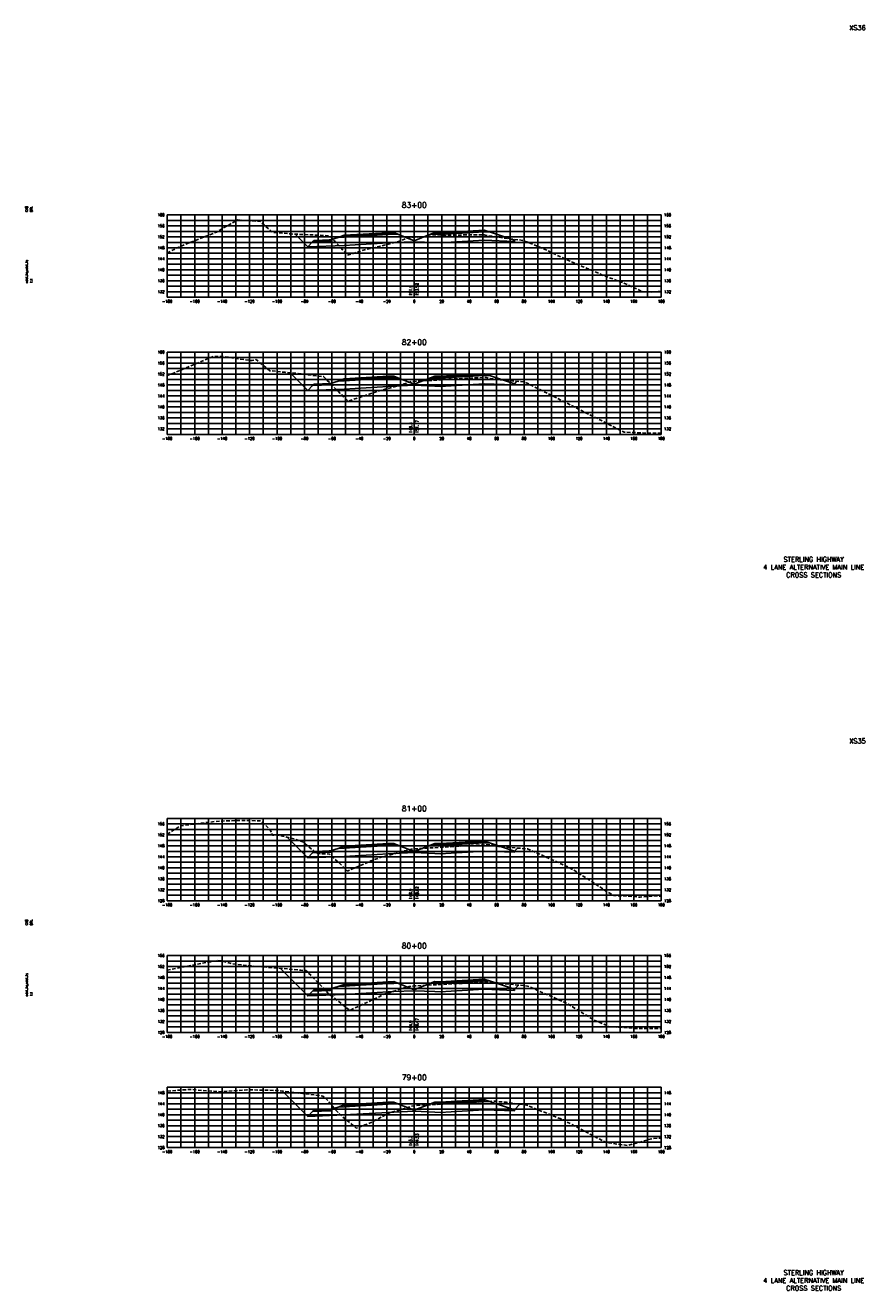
# Model space of a CAD drawing. Extents: x 37 to 9410, y 16 to 8218.
# Tile 7 of 110: x 1497 to 2108, y 1056 to 1978. Entities that reach past the tile are written whole.
import ezdxf
from ezdxf.enums import TextEntityAlignment as Align

# ---------------------------------------------------------------- set-up
doc = ezdxf.new("R2010")
doc.units = 0
doc.header["$LTSCALE"] = 20
doc.header["$MEASUREMENT"] = 0
doc.linetypes.add('HIDDEN_050%', pattern=[0.1875, 0.125, -0.0625])
for name, color, linetype in [('S-AT-TXT175', 6, 'Continuous'), ('S-AT-TXT80', 1, 'Continuous'), ('XDATUM', 3, 'Continuous'), ('XEG', 1, 'HIDDEN_050%'), ('XFG', 2, 'Continuous'), ('XGRID', 251, 'Continuous'), ('XGRIDT', 2, 'Continuous'), ('XREF-BORDER', 7, 'Continuous')]:
    doc.layers.add(name, color=color, linetype=linetype)
doc.styles.add('L100', font='simplex.shx', dxfattribs={"height": 2})
doc.styles.add('L175', font='ROMANSM.shx', dxfattribs={"height": 3.5})
doc.styles.add('L80', font='ROMANSM.shx', dxfattribs={"height": 1.6})

# ---------------------------------------------------------------- blocks, each defined once
blk = doc.blocks.new('03025_00_att1')
at = {"layer": 'S-AT-TXT175', "style": 'L175'}
for tag, p in [('NUM', (32.402, 20.822)), ('LINE1', (30.64, 1.444)), ('LINE2', (30.64, 1.161)), ('LINE3', (30.64, 0.877))]:
    blk.add_attdef(tag, text='', height=0.175, dxfattribs=at).set_placement(p, align=Align.CENTER)
at = {"layer": 'S-AT-TXT80', "style": 'L80'}
for tag, p in [('DESIGNED', (2.094, 14.201)), ('CHECKED', (2.265, 14.201)), ('DRAFTED', (2.436, 14.201)), ('PCTB', (2.094, 11.605)), ('PSCALE', (2.265, 11.605)), ('PVIEW', (2.436, 11.605))]:
    blk.add_attdef(tag, p, '', height=0.08, rotation=90, dxfattribs=at)

msp = doc.modelspace()

# ---------------------------------------------------------------- linework, layer by layer
at = {"layer": 'XDATUM', "flags": 128}
for points in [[(1693.16, 1825.96), (1702.41, 1816.71), (1729, 1817.77), (1761, 1819.69), (1765, 1819.85), (1780, 1820.45), (1795, 1819.85), (1799, 1819.69), (1831, 1821.61), (1853, 1820.73), (1853, 1821.62), (1853.48, 1822.1)], [(1689.51, 1724.91), (1702.41, 1712.01), (1729, 1713.07), (1761, 1714.99), (1765, 1715.15), (1780, 1715.75), (1795, 1715.15), (1799, 1714.99), (1831, 1716.91), (1853, 1716.03), (1853, 1716.92), (1854.77, 1718.69)], [(1687.47, 1386.25), (1702.41, 1371.31), (1729, 1372.37), (1761, 1374.29), (1765, 1374.45), (1780, 1375.05), (1795, 1374.45), (1799, 1374.29), (1831, 1376.21), (1853, 1375.33), (1853, 1376.22), (1855.18, 1378.41)], [(1682.26, 1290.76), (1702.41, 1270.61), (1729, 1271.68), (1761, 1273.6), (1765, 1273.76), (1780, 1274.36), (1795, 1273.76), (1799, 1273.6), (1831, 1275.52), (1853, 1274.64), (1853, 1275.52), (1855.99, 1278.52)], [(1683.96, 1201.19), (1702.41, 1182.74), (1729, 1183.8), (1761, 1185.72), (1765, 1185.88), (1780, 1186.48), (1795, 1185.88), (1799, 1185.72), (1831, 1187.64), (1853, 1186.76), (1853, 1187.65), (1857.01, 1191.66)]]:
    msp.add_lwpolyline(points, dxfattribs=at)
at = {"layer": 'XEG', "flags": 128}
for points in [[(1600, 1812.31), (1609.98, 1817.26), (1635.97, 1827.45), (1651.34, 1836.45), (1656.2, 1836.01), (1667.59, 1835.2), (1670.58, 1832.84), (1676.56, 1827.33), (1690.63, 1826.09), (1696.48, 1825.8), (1702.67, 1825.54), (1718.37, 1824.82), (1722.32, 1820.52), (1731.43, 1810.61), (1744.4, 1814.74), (1751.41, 1816.22), (1758.1, 1817.91), (1769.3, 1820.93), (1771.31, 1821.64), (1774.71, 1822.96), (1776.28, 1823.36), (1777.04, 1823.53), (1779.91, 1823.7), (1780, 1823.7), (1784.73, 1824.01), (1792.4, 1824.37), (1797.08, 1824.54), (1799.97, 1824.7), (1805.14, 1825), (1808.78, 1825.19), (1810.98, 1825.23), (1818.87, 1825.48), (1823.43, 1825.49), (1826.12, 1825.44), (1830.84, 1825.53), (1831.79, 1825.29), (1833.26, 1824.98), (1838.06, 1824.27), (1840.69, 1823.86), (1846.71, 1822.93), (1858.95, 1821.43), (1870.9, 1816.84), (1891.2, 1807.33), (1902.36, 1802.48), (1917.95, 1795.79), (1931.98, 1790.58), (1944.48, 1784.97), (1945.95, 1784.25), (1949.15, 1783.87), (1952.88, 1783.72), (1959.18, 1784.23), (1960, 1784.21)], [(1600, 1722.62), (1600.61, 1723.12), (1633.64, 1736.76), (1637.03, 1736.75), (1641.38, 1736.69), (1651.86, 1735.02), (1661.8, 1733.81), (1664.86, 1734.57), (1666.28, 1733.34), (1674.77, 1726.43), (1685.75, 1725.24), (1695.39, 1724.4), (1709.44, 1722.48), (1713.95, 1722.07), (1719.87, 1716.05), (1731.74, 1704.23), (1739.63, 1706.69), (1753.6, 1711.5), (1759.62, 1713.12), (1769.84, 1715.97), (1771.8, 1716.61), (1775.14, 1717.73), (1776.88, 1718.17), (1777.78, 1718.46), (1780, 1718.6), (1780.52, 1718.64), (1785.12, 1718.94), (1792.96, 1719.4), (1797.58, 1719.66), (1800.74, 1719.88), (1806.4, 1720.27), (1808.6, 1720.38), (1812.76, 1720.56), (1820.78, 1720.97), (1825.17, 1721.16), (1827.75, 1721.24), (1832.51, 1721.45), (1834.26, 1720.9), (1835.26, 1720.69), (1839.56, 1720.22), (1841.96, 1719.94), (1848.01, 1719.28), (1860.48, 1718.2), (1871.41, 1712.7), (1890.94, 1702.98), (1904.94, 1695.65), (1914.17, 1691.26), (1925.59, 1685.22), (1932.9, 1681.56), (1945.11, 1681.13), (1951.59, 1680.79), (1960, 1680.88)], [(1600, 1388.52), (1609.61, 1394.62), (1631.75, 1397.38), (1638.52, 1398.11), (1657.22, 1398.6), (1658.47, 1398.49), (1667.81, 1398.18), (1674.78, 1392.15), (1676.59, 1387.7), (1678.91, 1388.07), (1681.57, 1387.63), (1692.51, 1385.07), (1696.61, 1383.6), (1698.69, 1383.04), (1708.4, 1374.82), (1711.73, 1374.25), (1718.27, 1374.01), (1723.82, 1368.89), (1731.44, 1361.63), (1748.33, 1368.98), (1755.99, 1371.77), (1760.87, 1373.06), (1770.63, 1375.69), (1774.3, 1376.7), (1775.56, 1377.02), (1777.21, 1377.32), (1778, 1377.57), (1780, 1377.71), (1780.36, 1377.74), (1785.7, 1378.13), (1794.33, 1378.63), (1798.14, 1378.85), (1800.94, 1379.05), (1807.64, 1379.5), (1809.86, 1379.64), (1815.2, 1379.93), (1823.73, 1380.36), (1827.5, 1380.56), (1829.77, 1380.63), (1835.08, 1380.8), (1837.02, 1380.41), (1838, 1380.21), (1841.68, 1379.63), (1843.3, 1379.41), (1848.25, 1378.94), (1862.42, 1377.84), (1871.95, 1373.69), (1891.96, 1364.73), (1898.02, 1361.21), (1910.02, 1353.62), (1919.39, 1347.16), (1925.39, 1343.85), (1938.63, 1343.13), (1944.62, 1342.59), (1948.9, 1343.04), (1954.99, 1343.52), (1960, 1343.39)], [(1600, 1289.31), (1631.52, 1295.56), (1636.82, 1296.47), (1639.88, 1296), (1646.69, 1294.24), (1658.5, 1292.68), (1683.91, 1290.63), (1697.29, 1289.29), (1701.05, 1289.15), (1702.97, 1287.34), (1718.55, 1271.26), (1720.22, 1270.54), (1723.31, 1267.78), (1732.96, 1260.01), (1753.39, 1269.55), (1757.95, 1271.88), (1760.29, 1272.54), (1771.53, 1276.07), (1772.62, 1276.4), (1776.35, 1277.41), (1776.85, 1277.52), (1778.86, 1277.82), (1780, 1277.88), (1780.32, 1277.9), (1786.51, 1278.3), (1796.45, 1278.8), (1798.82, 1278.91), (1807.22, 1279.37), (1809.05, 1279.47), (1810.48, 1279.55), (1817.17, 1279.89), (1827.44, 1280.4), (1829.67, 1280.49), (1831, 1280.52), (1837, 1280.65), (1837.49, 1280.55), (1839.71, 1280.21), (1844.11, 1279.72), (1845.07, 1279.61), (1848.39, 1279.29), (1862.58, 1277.84), (1887.49, 1266.84), (1892.5, 1264.56), (1895.24, 1262.68), (1908.77, 1254.32), (1910.72, 1253.18), (1921.83, 1248.26), (1926.38, 1247.96), (1942.96, 1246.76), (1956.32, 1246.86), (1960, 1246.94)], [(1600, 1201.24), (1607.79, 1201.83), (1616.78, 1202.45), (1628.54, 1201.47), (1639.98, 1200.79), (1658.06, 1202.12), (1666.11, 1201.98), (1679.81, 1201.69), (1694.54, 1199.92), (1698.78, 1199.47), (1713.43, 1197.64), (1716.33, 1195.12), (1724.23, 1185.81), (1726.48, 1183.56), (1737.71, 1174.18), (1746.95, 1177.67), (1749.56, 1178.83), (1761.51, 1185.25), (1768.41, 1187.15), (1769.33, 1187.38), (1777.34, 1190.01), (1777.68, 1190.15), (1780, 1190.54), (1780.25, 1190.58), (1780.41, 1190.61), (1780.89, 1190.64), (1787.92, 1191.1), (1799.67, 1191.71), (1800.28, 1191.74), (1800.77, 1191.77), (1810.84, 1192.36), (1819.05, 1192.79), (1819.48, 1192.82), (1820.08, 1192.85), (1831.95, 1193.61), (1832.33, 1193.62), (1839.37, 1193.85), (1839.53, 1193.82), (1842.04, 1193.45), (1847.15, 1193.05), (1847.45, 1193.01), (1848.36, 1192.92), (1861.91, 1190.95), (1886.96, 1180.89), (1888.66, 1180.17), (1906.12, 1170.92), (1907.05, 1170.43), (1919.31, 1163.98), (1919.94, 1163.66), (1920.84, 1163.6), (1935.4, 1161.59), (1953.88, 1166.71), (1959.22, 1166.84), (1960, 1166.82)]]:
    msp.add_lwpolyline(points, dxfattribs=at)
at = {"layer": 'XFG', "flags": 128}
for points in [[(1765, 1826.19), (1761, 1826.03), (1729, 1824.11), (1729, 1825.11), (1724.43, 1823.59), (1729, 1823.77), (1761, 1825.69), (1765, 1825.85), (1768.05, 1825.98), (1765, 1827.19), (1765, 1826.19)], [(1765, 1827.19), (1761, 1827.03), (1729, 1825.11), (1729, 1824.77), (1761, 1826.69), (1765, 1826.85), (1765, 1827.19)], [(1765, 1826.85), (1761, 1826.69), (1729, 1824.77), (1729, 1824.11), (1761, 1826.03), (1765, 1826.19), (1765, 1826.85)], [(1780, 1821.19), (1791.95, 1825.98), (1795, 1825.85), (1799, 1825.69), (1831, 1827.61), (1835.57, 1827.43), (1853, 1821.62), (1853, 1820.73), (1831, 1821.61), (1799, 1819.69), (1795, 1819.85), (1780, 1820.45)], [(1795, 1827.19), (1791.95, 1825.98), (1795, 1825.85), (1799, 1825.69), (1831, 1827.61), (1835.57, 1827.43), (1831, 1828.95), (1831, 1827.95), (1799, 1826.03), (1795, 1826.19), (1795, 1827.19)], [(1795, 1827.19), (1795, 1826.85), (1799, 1826.69), (1831, 1828.61), (1831, 1828.95), (1799, 1827.03), (1795, 1827.19)], [(1795, 1826.85), (1795, 1826.19), (1799, 1826.03), (1831, 1827.95), (1831, 1828.61), (1799, 1826.69), (1795, 1826.85)], [(1702.41, 1816.71), (1702.41, 1816.71), (1693.16, 1825.96)], [(1780, 1821.19), (1768.05, 1825.98), (1765, 1825.85), (1761, 1825.69), (1729, 1823.77), (1724.43, 1823.59), (1719, 1821.78), (1719, 1820.78), (1705.96, 1820.26), (1702.41, 1816.71), (1729, 1817.77), (1761, 1819.69), (1765, 1819.85), (1780, 1820.45), (1780, 1821.19)], [(1719, 1821.78), (1718, 1821.74), (1718, 1821.4), (1708, 1821), (1708, 1821.34), (1707, 1821.3), (1705.96, 1820.26), (1719, 1820.78), (1719, 1821.78)], [(1718, 1821.74), (1708, 1821.34), (1708, 1821), (1718, 1821.4), (1718, 1821.74)], [(1853, 1821.62), (1853, 1821.62), (1853.48, 1822.1)], [(1702.41, 1712.01), (1702.41, 1712.01), (1689.51, 1724.91)], [(1780, 1716.49), (1768.05, 1721.28), (1765, 1721.15), (1761, 1720.99), (1729, 1719.07), (1724.43, 1718.89), (1719, 1717.08), (1719, 1716.08), (1705.96, 1715.56), (1702.41, 1712.01), (1729, 1713.07), (1761, 1714.99), (1765, 1715.15), (1780, 1715.75), (1780, 1716.49)], [(1719, 1717.08), (1718, 1717.04), (1718, 1716.7), (1708, 1716.3), (1708, 1716.64), (1707, 1716.6), (1705.96, 1715.56), (1719, 1716.08), (1719, 1717.08)], [(1718, 1717.04), (1708, 1716.64), (1708, 1716.3), (1718, 1716.7), (1718, 1717.04)], [(1765, 1721.49), (1761, 1721.33), (1729, 1719.41), (1729, 1720.41), (1724.43, 1718.89), (1729, 1719.07), (1761, 1720.99), (1765, 1721.15), (1768.05, 1721.28), (1765, 1722.49), (1765, 1721.49)], [(1765, 1722.49), (1761, 1722.33), (1729, 1720.41), (1729, 1720.07), (1761, 1721.99), (1765, 1722.15), (1765, 1722.49)], [(1765, 1722.15), (1761, 1721.99), (1729, 1720.07), (1729, 1719.41), (1761, 1721.33), (1765, 1721.49), (1765, 1722.15)], [(1780, 1716.49), (1791.95, 1721.28), (1795, 1721.15), (1799, 1720.99), (1831, 1722.91), (1835.57, 1722.73), (1853, 1716.92), (1853, 1716.03), (1831, 1716.91), (1799, 1714.99), (1795, 1715.15), (1780, 1715.75)], [(1795, 1722.49), (1791.95, 1721.28), (1795, 1721.15), (1799, 1720.99), (1831, 1722.91), (1835.57, 1722.73), (1831, 1724.25), (1831, 1723.25), (1799, 1721.33), (1795, 1721.49), (1795, 1722.49)], [(1795, 1722.49), (1795, 1722.15), (1799, 1721.99), (1831, 1723.91), (1831, 1724.25), (1799, 1722.33), (1795, 1722.49)], [(1795, 1722.15), (1795, 1721.49), (1799, 1721.33), (1831, 1723.25), (1831, 1723.91), (1799, 1721.99), (1795, 1722.15)], [(1853, 1716.92), (1853, 1716.92), (1854.77, 1718.69)], [(1702.41, 1371.31), (1702.41, 1371.31), (1687.47, 1386.25)], [(1780, 1375.79), (1768.05, 1380.58), (1765, 1380.45), (1761, 1380.29), (1729, 1378.37), (1724.43, 1378.19), (1719, 1376.38), (1719, 1375.38), (1705.96, 1374.86), (1702.41, 1371.31), (1729, 1372.37), (1761, 1374.29), (1765, 1374.45), (1780, 1375.05), (1780, 1375.79)], [(1719, 1376.38), (1718, 1376.34), (1718, 1376), (1708, 1375.6), (1708, 1375.94), (1707, 1375.9), (1705.96, 1374.86), (1719, 1375.38), (1719, 1376.38)], [(1718, 1376.34), (1708, 1375.94), (1708, 1375.6), (1718, 1376), (1718, 1376.34)], [(1765, 1380.79), (1761, 1380.63), (1729, 1378.71), (1729, 1379.71), (1724.43, 1378.19), (1729, 1378.37), (1761, 1380.29), (1765, 1380.45), (1768.05, 1380.58), (1765, 1381.79), (1765, 1380.79)], [(1765, 1381.79), (1761, 1381.63), (1729, 1379.71), (1729, 1379.37), (1761, 1381.29), (1765, 1381.45), (1765, 1381.79)], [(1765, 1381.45), (1761, 1381.29), (1729, 1379.37), (1729, 1378.71), (1761, 1380.63), (1765, 1380.79), (1765, 1381.45)], [(1780, 1375.79), (1791.95, 1380.58), (1795, 1380.45), (1799, 1380.29), (1831, 1382.21), (1835.57, 1382.03), (1853, 1376.22), (1853, 1375.33), (1831, 1376.21), (1799, 1374.29), (1795, 1374.45), (1780, 1375.05)], [(1795, 1381.79), (1791.95, 1380.58), (1795, 1380.45), (1799, 1380.29), (1831, 1382.21), (1835.57, 1382.03), (1831, 1383.55), (1831, 1382.55), (1799, 1380.63), (1795, 1380.79), (1795, 1381.79)], [(1795, 1381.79), (1795, 1381.45), (1799, 1381.29), (1831, 1383.21), (1831, 1383.55), (1799, 1381.63), (1795, 1381.79)], [(1795, 1381.45), (1795, 1380.79), (1799, 1380.63), (1831, 1382.55), (1831, 1383.21), (1799, 1381.29), (1795, 1381.45)], [(1853, 1376.22), (1853, 1376.22), (1855.18, 1378.41)], [(1702.41, 1270.61), (1702.41, 1270.61), (1682.26, 1290.76)], [(1795, 1281.1), (1791.95, 1279.88), (1795, 1279.76), (1799, 1279.6), (1831, 1281.52), (1835.57, 1281.34), (1831, 1282.86), (1831, 1281.86), (1799, 1279.94), (1795, 1280.1), (1795, 1281.1)], [(1795, 1281.1), (1795, 1280.76), (1799, 1280.6), (1831, 1282.52), (1831, 1282.86), (1799, 1280.94), (1795, 1281.1)], [(1795, 1280.76), (1795, 1280.1), (1799, 1279.94), (1831, 1281.86), (1831, 1282.52), (1799, 1280.6), (1795, 1280.76)], [(1780, 1275.1), (1768.05, 1279.88), (1765, 1279.76), (1761, 1279.6), (1729, 1277.68), (1724.43, 1277.5), (1719, 1275.68), (1719, 1274.68), (1705.96, 1274.16), (1702.41, 1270.61), (1729, 1271.68), (1761, 1273.6), (1765, 1273.76), (1780, 1274.36), (1780, 1275.1)], [(1719, 1275.68), (1718, 1275.64), (1718, 1275.3), (1708, 1274.9), (1708, 1275.24), (1707, 1275.2), (1705.96, 1274.16), (1719, 1274.68), (1719, 1275.68)], [(1718, 1275.64), (1708, 1275.24), (1708, 1274.9), (1718, 1275.3), (1718, 1275.64)], [(1765, 1280.1), (1761, 1279.94), (1729, 1278.02), (1729, 1279.02), (1724.43, 1277.5), (1729, 1277.68), (1761, 1279.6), (1765, 1279.76), (1768.05, 1279.88), (1765, 1281.1), (1765, 1280.1)], [(1765, 1281.1), (1761, 1280.94), (1729, 1279.02), (1729, 1278.68), (1761, 1280.6), (1765, 1280.76), (1765, 1281.1)], [(1765, 1280.76), (1761, 1280.6), (1729, 1278.68), (1729, 1278.02), (1761, 1279.94), (1765, 1280.1), (1765, 1280.76)], [(1780, 1275.1), (1791.95, 1279.88), (1795, 1279.76), (1799, 1279.6), (1831, 1281.52), (1835.57, 1281.34), (1853, 1275.52), (1853, 1274.64), (1831, 1275.52), (1799, 1273.6), (1795, 1273.76), (1780, 1274.36)], [(1853, 1275.52), (1853, 1275.52), (1855.99, 1278.52)], [(1702.41, 1182.74), (1702.41, 1182.74), (1683.96, 1201.19)], [(1780, 1187.22), (1768.05, 1192.01), (1765, 1191.88), (1761, 1191.72), (1729, 1189.8), (1724.43, 1189.62), (1719, 1187.81), (1719, 1186.81), (1705.96, 1186.29), (1702.41, 1182.74), (1729, 1183.8), (1761, 1185.72), (1765, 1185.88), (1780, 1186.48), (1780, 1187.22)], [(1765, 1192.22), (1761, 1192.06), (1729, 1190.14), (1729, 1191.14), (1724.43, 1189.62), (1729, 1189.8), (1761, 1191.72), (1765, 1191.88), (1768.05, 1192.01), (1765, 1193.22), (1765, 1192.22)], [(1765, 1193.22), (1761, 1193.06), (1729, 1191.14), (1729, 1190.8), (1761, 1192.72), (1765, 1192.88), (1765, 1193.22)], [(1765, 1192.88), (1761, 1192.72), (1729, 1190.8), (1729, 1190.14), (1761, 1192.06), (1765, 1192.22), (1765, 1192.88)], [(1780, 1187.22), (1791.95, 1192.01), (1795, 1191.88), (1799, 1191.72), (1831, 1193.64), (1835.57, 1193.46), (1853, 1187.65), (1853, 1186.76), (1831, 1187.64), (1799, 1185.72), (1795, 1185.88), (1780, 1186.48)], [(1795, 1193.22), (1791.95, 1192.01), (1795, 1191.88), (1799, 1191.72), (1831, 1193.64), (1835.57, 1193.46), (1831, 1194.98), (1831, 1193.98), (1799, 1192.06), (1795, 1192.22), (1795, 1193.22)], [(1795, 1193.22), (1795, 1192.88), (1799, 1192.72), (1831, 1194.64), (1831, 1194.98), (1799, 1193.06), (1795, 1193.22)], [(1795, 1192.88), (1795, 1192.22), (1799, 1192.06), (1831, 1193.98), (1831, 1194.64), (1799, 1192.72), (1795, 1192.88)], [(1853, 1187.65), (1853, 1187.65), (1857.01, 1191.66)], [(1719, 1187.81), (1718, 1187.77), (1718, 1187.43), (1708, 1187.03), (1708, 1187.37), (1707, 1187.33), (1705.96, 1186.29), (1719, 1186.81), (1719, 1187.81)], [(1718, 1187.77), (1708, 1187.37), (1708, 1187.03), (1718, 1187.43), (1718, 1187.77)]]:
    msp.add_lwpolyline(points, dxfattribs=at)
at = {"layer": 'XGRID'}
for p, q in [((1600, 1780), (1600, 1840)), ((1600, 1840), (1960, 1840)), ((1600, 1836), (1960, 1836)), ((1610, 1780), (1610, 1840)), ((1620, 1780), (1620, 1840)), ((1630, 1780), (1630, 1840)), ((1640, 1780), (1640, 1840)), ((1650, 1780), (1650, 1840)), ((1660, 1780), (1660, 1840)), ((1670, 1780), (1670, 1840)), ((1680, 1780), (1680, 1840)), ((1690, 1780), (1690, 1840)), ((1700, 1780), (1700, 1840)), ((1710, 1780), (1710, 1840)), ((1720, 1780), (1720, 1840)), ((1730, 1780), (1730, 1840)), ((1740, 1780), (1740, 1840)), ((1750, 1780), (1750, 1840)), ((1760, 1780), (1760, 1840)), ((1770, 1780), (1770, 1840)), ((1780, 1780), (1780, 1840)), ((1790, 1780), (1790, 1840)), ((1800, 1780), (1800, 1840)), ((1810, 1780), (1810, 1840)), ((1820, 1780), (1820, 1840)), ((1830, 1780), (1830, 1840)), ((1840, 1780), (1840, 1840)), ((1850, 1780), (1850, 1840)), ((1860, 1780), (1860, 1840)), ((1870, 1780), (1870, 1840)), ((1880, 1780), (1880, 1840)), ((1890, 1780), (1890, 1840)), ((1900, 1780), (1900, 1840)), ((1910, 1780), (1910, 1840)), ((1920, 1780), (1920, 1840)), ((1930, 1780), (1930, 1840)), ((1940, 1780), (1940, 1840)), ((1950, 1780), (1950, 1840)), ((1960, 1780), (1960, 1840)), ((1600, 1832), (1960, 1832)), ((1600, 1828), (1960, 1828)), ((1600, 1824), (1960, 1824)), ((1600, 1820), (1960, 1820)), ((1600, 1816), (1960, 1816)), ((1600, 1812), (1960, 1812)), ((1600, 1808), (1960, 1808)), ((1600, 1804), (1960, 1804)), ((1600, 1800), (1960, 1800)), ((1600, 1796), (1960, 1796)), ((1600, 1792), (1960, 1792)), ((1600, 1788), (1960, 1788)), ((1600, 1784), (1960, 1784)), ((1600, 1780), (1960, 1780)), ((1600, 1680), (1600, 1740)), ((1600, 1740), (1960, 1740)), ((1600, 1736), (1960, 1736)), ((1610, 1680), (1610, 1740)), ((1620, 1680), (1620, 1740)), ((1630, 1680), (1630, 1740)), ((1640, 1680), (1640, 1740)), ((1650, 1680), (1650, 1740)), ((1660, 1680), (1660, 1740)), ((1670, 1680), (1670, 1740)), ((1680, 1680), (1680, 1740)), ((1690, 1680), (1690, 1740)), ((1700, 1680), (1700, 1740)), ((1710, 1680), (1710, 1740)), ((1720, 1680), (1720, 1740)), ((1730, 1680), (1730, 1740)), ((1740, 1680), (1740, 1740)), ((1750, 1680), (1750, 1740)), ((1760, 1680), (1760, 1740)), ((1770, 1680), (1770, 1740)), ((1780, 1680), (1780, 1740)), ((1790, 1680), (1790, 1740)), ((1800, 1680), (1800, 1740)), ((1810, 1680), (1810, 1740)), ((1820, 1680), (1820, 1740)), ((1830, 1680), (1830, 1740)), ((1840, 1680), (1840, 1740)), ((1850, 1680), (1850, 1740)), ((1860, 1680), (1860, 1740)), ((1870, 1680), (1870, 1740)), ((1880, 1680), (1880, 1740)), ((1890, 1680), (1890, 1740)), ((1900, 1680), (1900, 1740)), ((1910, 1680), (1910, 1740)), ((1920, 1680), (1920, 1740)), ((1930, 1680), (1930, 1740)), ((1940, 1680), (1940, 1740)), ((1950, 1680), (1950, 1740)), ((1960, 1680), (1960, 1740)), ((1600, 1732), (1960, 1732)), ((1600, 1728), (1960, 1728)), ((1600, 1724), (1960, 1724)), ((1600, 1720), (1960, 1720)), ((1600, 1716), (1960, 1716)), ((1600, 1712), (1960, 1712)), ((1600, 1708), (1960, 1708)), ((1600, 1704), (1960, 1704)), ((1600, 1700), (1960, 1700)), ((1600, 1696), (1960, 1696)), ((1600, 1692), (1960, 1692)), ((1600, 1688), (1960, 1688)), ((1600, 1684), (1960, 1684)), ((1600, 1680), (1960, 1680)), ((1600, 1340), (1600, 1400)), ((1600, 1400), (1960, 1400)), ((1600, 1396), (1960, 1396)), ((1610, 1340), (1610, 1400)), ((1620, 1340), (1620, 1400)), ((1630, 1340), (1630, 1400)), ((1640, 1340), (1640, 1400)), ((1650, 1340), (1650, 1400)), ((1660, 1340), (1660, 1400)), ((1670, 1340), (1670, 1400)), ((1680, 1340), (1680, 1400)), ((1690, 1340), (1690, 1400)), ((1700, 1340), (1700, 1400)), ((1710, 1340), (1710, 1400)), ((1720, 1340), (1720, 1400)), ((1730, 1340), (1730, 1400)), ((1740, 1340), (1740, 1400)), ((1750, 1340), (1750, 1400)), ((1760, 1340), (1760, 1400)), ((1770, 1340), (1770, 1400)), ((1780, 1340), (1780, 1400)), ((1790, 1340), (1790, 1400)), ((1800, 1340), (1800, 1400)), ((1810, 1340), (1810, 1400)), ((1820, 1340), (1820, 1400)), ((1830, 1340), (1830, 1400)), ((1840, 1340), (1840, 1400)), ((1850, 1340), (1850, 1400)), ((1860, 1340), (1860, 1400)), ((1870, 1340), (1870, 1400)), ((1880, 1340), (1880, 1400)), ((1890, 1340), (1890, 1400)), ((1900, 1340), (1900, 1400)), ((1910, 1340), (1910, 1400)), ((1920, 1340), (1920, 1400)), ((1930, 1340), (1930, 1400)), ((1940, 1340), (1940, 1400)), ((1950, 1340), (1950, 1400)), ((1960, 1340), (1960, 1400)), ((1600, 1392), (1960, 1392)), ((1600, 1388), (1960, 1388)), ((1600, 1384), (1960, 1384)), ((1600, 1380), (1960, 1380)), ((1600, 1376), (1960, 1376)), ((1600, 1372), (1960, 1372)), ((1600, 1368), (1960, 1368)), ((1600, 1364), (1960, 1364)), ((1600, 1360), (1960, 1360)), ((1600, 1356), (1960, 1356)), ((1600, 1352), (1960, 1352)), ((1600, 1348), (1960, 1348)), ((1600, 1344), (1960, 1344)), ((1600, 1340), (1960, 1340)), ((1600, 1244), (1600, 1300)), ((1600, 1300), (1960, 1300)), ((1600, 1296), (1960, 1296)), ((1600, 1292), (1960, 1292)), ((1610, 1244), (1610, 1300)), ((1620, 1244), (1620, 1300)), ((1630, 1244), (1630, 1300)), ((1640, 1244), (1640, 1300)), ((1650, 1244), (1650, 1300)), ((1660, 1244), (1660, 1300)), ((1670, 1244), (1670, 1300)), ((1680, 1244), (1680, 1300)), ((1690, 1244), (1690, 1300)), ((1700, 1244), (1700, 1300)), ((1710, 1244), (1710, 1300)), ((1720, 1244), (1720, 1300)), ((1730, 1244), (1730, 1300)), ((1740, 1244), (1740, 1300)), ((1750, 1244), (1750, 1300)), ((1760, 1244), (1760, 1300)), ((1770, 1244), (1770, 1300)), ((1780, 1244), (1780, 1300)), ((1790, 1244), (1790, 1300)), ((1800, 1244), (1800, 1300)), ((1810, 1244), (1810, 1300)), ((1820, 1244), (1820, 1300)), ((1830, 1244), (1830, 1300)), ((1840, 1244), (1840, 1300)), ((1850, 1244), (1850, 1300)), ((1860, 1244), (1860, 1300)), ((1870, 1244), (1870, 1300)), ((1880, 1244), (1880, 1300)), ((1890, 1244), (1890, 1300)), ((1900, 1244), (1900, 1300)), ((1910, 1244), (1910, 1300)), ((1920, 1244), (1920, 1300)), ((1930, 1244), (1930, 1300)), ((1940, 1244), (1940, 1300)), ((1950, 1244), (1950, 1300)), ((1960, 1244), (1960, 1300)), ((1600, 1288), (1960, 1288)), ((1600, 1284), (1960, 1284)), ((1600, 1280), (1960, 1280)), ((1600, 1276), (1960, 1276)), ((1600, 1272), (1960, 1272)), ((1600, 1268), (1960, 1268)), ((1600, 1264), (1960, 1264)), ((1600, 1260), (1960, 1260)), ((1600, 1256), (1960, 1256)), ((1600, 1252), (1960, 1252)), ((1600, 1248), (1960, 1248)), ((1600, 1244), (1960, 1244)), ((1600, 1160), (1600, 1204)), ((1600, 1204), (1960, 1204)), ((1600, 1200), (1960, 1200)), ((1610, 1160), (1610, 1204)), ((1620, 1160), (1620, 1204)), ((1630, 1160), (1630, 1204)), ((1640, 1160), (1640, 1204)), ((1650, 1160), (1650, 1204)), ((1660, 1160), (1660, 1204)), ((1670, 1160), (1670, 1204)), ((1680, 1160), (1680, 1204)), ((1690, 1160), (1690, 1204)), ((1700, 1160), (1700, 1204)), ((1710, 1160), (1710, 1204)), ((1720, 1160), (1720, 1204)), ((1730, 1160), (1730, 1204)), ((1740, 1160), (1740, 1204)), ((1750, 1160), (1750, 1204)), ((1760, 1160), (1760, 1204)), ((1770, 1160), (1770, 1204)), ((1780, 1160), (1780, 1204)), ((1790, 1160), (1790, 1204)), ((1800, 1160), (1800, 1204)), ((1810, 1160), (1810, 1204)), ((1820, 1160), (1820, 1204)), ((1830, 1160), (1830, 1204)), ((1840, 1160), (1840, 1204)), ((1850, 1160), (1850, 1204)), ((1860, 1160), (1860, 1204)), ((1870, 1160), (1870, 1204)), ((1880, 1160), (1880, 1204)), ((1890, 1160), (1890, 1204)), ((1900, 1160), (1900, 1204)), ((1910, 1160), (1910, 1204)), ((1920, 1160), (1920, 1204)), ((1930, 1160), (1930, 1204)), ((1940, 1160), (1940, 1204)), ((1950, 1160), (1950, 1204)), ((1960, 1160), (1960, 1204)), ((1600, 1196), (1960, 1196)), ((1600, 1192), (1960, 1192)), ((1600, 1188), (1960, 1188)), ((1600, 1184), (1960, 1184)), ((1600, 1180), (1960, 1180)), ((1600, 1176), (1960, 1176)), ((1600, 1172), (1960, 1172)), ((1600, 1168), (1960, 1168)), ((1600, 1164), (1960, 1164)), ((1600, 1160), (1960, 1160))]:
    msp.add_line(p, q, dxfattribs=at)

# ---------------------------------------------------------------- block references
at = {"layer": 'XREF-BORDER'}
ref = msp.add_blockref('03025_00_att1', (1456.45, 1558.23), dxfattribs=dict(at, xscale=20, yscale=20, zscale=20))
ref.add_attrib('LINE1', 'STERLING HIGHWAY', dxfattribs={"layer": 'S-AT-TXT175', "height": 3.5, "style": 'L175'}).set_placement((2071.07, 1587.1), align=Align.CENTER)
ref.add_attrib('LINE2', '4 LANE ALTERNATIVE MAIN LINE', dxfattribs={"layer": 'S-AT-TXT175', "height": 3.5, "style": 'L175'}).set_placement((2071.07, 1581.44), align=Align.CENTER)
ref.add_attrib('LINE3', 'CROSS SECTIONS', dxfattribs={"layer": 'S-AT-TXT175', "height": 3.5, "style": 'L175'}).set_placement((2071.07, 1575.77), align=Align.CENTER)
ref.add_attrib('NUM', 'XS36', dxfattribs={"layer": 'S-AT-TXT175', "height": 3.5, "style": 'L175'}).set_placement((2103, 1974.66), align=Align.CENTER)
ref.add_attrib('DESIGNED', 'CAB', (1498.34, 1842.25), dxfattribs={"layer": 'S-AT-TXT80', "height": 1.6, "rotation": 90, "style": 'L80'})
ref.add_attrib('CHECKED', 'DRL', (1501.75, 1842.25), dxfattribs={"layer": 'S-AT-TXT80', "height": 1.6, "rotation": 90, "style": 'L80'})
ref.add_attrib('PCTB', 'adot_hs,adot_fs', (1498.34, 1790.32), dxfattribs={"layer": 'S-AT-TXT80', "height": 1.6, "rotation": 90, "style": 'L80'})
ref.add_attrib('PSCALE', '1:1', (1501.75, 1790.32), dxfattribs={"layer": 'S-AT-TXT80', "height": 1.6, "rotation": 90, "style": 'L80'})
ref = msp.add_blockref('03025_00_att1', (1456.45, 1038.23), dxfattribs=dict(at, xscale=20, yscale=20, zscale=20))
ref.add_attrib('LINE1', 'STERLING HIGHWAY', dxfattribs={"layer": 'S-AT-TXT175', "height": 3.5, "style": 'L175'}).set_placement((2071.07, 1067.1), align=Align.CENTER)
ref.add_attrib('LINE2', '4 LANE ALTERNATIVE MAIN LINE', dxfattribs={"layer": 'S-AT-TXT175', "height": 3.5, "style": 'L175'}).set_placement((2071.07, 1061.44), align=Align.CENTER)
ref.add_attrib('LINE3', 'CROSS SECTIONS', dxfattribs={"layer": 'S-AT-TXT175', "height": 3.5, "style": 'L175'}).set_placement((2071.07, 1055.77), align=Align.CENTER)
ref.add_attrib('NUM', 'XS35', dxfattribs={"layer": 'S-AT-TXT175', "height": 3.5, "style": 'L175'}).set_placement((2103, 1454.66), align=Align.CENTER)
ref.add_attrib('DESIGNED', 'CAB', (1498.34, 1322.25), dxfattribs={"layer": 'S-AT-TXT80', "height": 1.6, "rotation": 90, "style": 'L80'})
ref.add_attrib('CHECKED', 'DRL', (1501.75, 1322.25), dxfattribs={"layer": 'S-AT-TXT80', "height": 1.6, "rotation": 90, "style": 'L80'})
ref.add_attrib('PCTB', 'adot_hs,adot_fs', (1498.34, 1270.32), dxfattribs={"layer": 'S-AT-TXT80', "height": 1.6, "rotation": 90, "style": 'L80'})
ref.add_attrib('PSCALE', '1:1', (1501.75, 1270.32), dxfattribs={"layer": 'S-AT-TXT80', "height": 1.6, "rotation": 90, "style": 'L80'})

# ---------------------------------------------------------------- texts
at = {"layer": 'XGRIDT', "style": 'L100'}
for s, p in [('83+00', (1780, 1844)), ('82+00', (1780, 1744)), ('81+00', (1780, 1404)), ('80+00', (1780, 1304)), ('79+00', (1780, 1208))]:
    msp.add_text(s, height=4, dxfattribs=at).set_placement(p, align=Align.BOTTOM_CENTER)
for s, p in [('160', (1598, 1840)), ('156', (1598, 1832)), ('152', (1598, 1824)), ('148', (1598, 1816)), ('144', (1598, 1808)), ('140', (1598, 1800)), ('136', (1598, 1792)), ('132', (1598, 1784)), ('160', (1598, 1740)), ('156', (1598, 1732)), ('152', (1598, 1724)), ('148', (1598, 1716)), ('144', (1598, 1708)), ('140', (1598, 1700)), ('136', (1598, 1692)), ('132', (1598, 1684)), ('156', (1598, 1396)), ('152', (1598, 1388)), ('148', (1598, 1380)), ('144', (1598, 1372)), ('140', (1598, 1364)), ('136', (1598, 1356)), ('132', (1598, 1348)), ('128', (1598, 1340)), ('156', (1598, 1300)), ('152', (1598, 1292)), ('148', (1598, 1284)), ('144', (1598, 1276)), ('140', (1598, 1268)), ('136', (1598, 1260)), ('132', (1598, 1252)), ('128', (1598, 1244)), ('148', (1598, 1200)), ('144', (1598, 1192)), ('140', (1598, 1184)), ('136', (1598, 1176)), ('132', (1598, 1168)), ('128', (1598, 1160))]:
    msp.add_text(s, height=2, dxfattribs=at).set_placement(p, align=Align.MIDDLE_RIGHT)
for s, p in [('160', (1962, 1840)), ('156', (1962, 1832)), ('152', (1962, 1824)), ('148', (1962, 1816)), ('144', (1962, 1808)), ('140', (1962, 1800)), ('136', (1962, 1792)), ('132', (1962, 1784)), ('160', (1962, 1740)), ('156', (1962, 1732)), ('152', (1962, 1724)), ('148', (1962, 1716)), ('144', (1962, 1708)), ('140', (1962, 1700)), ('136', (1962, 1692)), ('132', (1962, 1684)), ('156', (1962, 1396)), ('152', (1962, 1388)), ('148', (1962, 1380)), ('144', (1962, 1372)), ('140', (1962, 1364)), ('136', (1962, 1356)), ('132', (1962, 1348)), ('128', (1962, 1340)), ('156', (1962, 1300)), ('152', (1962, 1292)), ('148', (1962, 1284)), ('144', (1962, 1276)), ('140', (1962, 1268)), ('136', (1962, 1260)), ('132', (1962, 1252)), ('128', (1962, 1244)), ('148', (1962, 1200)), ('144', (1962, 1192)), ('140', (1962, 1184)), ('136', (1962, 1176)), ('132', (1962, 1168)), ('128', (1962, 1160))]:
    msp.add_text(s, height=2, dxfattribs=at).set_placement(p, align=Align.MIDDLE_LEFT)
for s, p in [('151.9', (1779, 1781)), ('149.3', (1779, 1681)), ('146.9', (1779, 1341)), ('144.9', (1779, 1245)), ('143.3', (1779, 1161))]:
    msp.add_text(s, height=2, rotation=90, dxfattribs=at).set_placement(p, align=Align.BOTTOM_LEFT)
for s, p in [('153.52', (1781, 1781)), ('151.17', (1781, 1681)), ('148.82', (1781, 1341)), ('146.47', (1781, 1245)), ('144.53', (1781, 1161))]:
    msp.add_text(s, height=2, rotation=90, dxfattribs=at).set_placement(p, align=Align.TOP_LEFT)
for s, p in [('-180', (1600, 1778)), ('-160', (1620, 1778)), ('-140', (1640, 1778)), ('-120', (1660, 1778)), ('-100', (1680, 1778)), ('-80', (1700, 1778)), ('-60', (1720, 1778)), ('-40', (1740, 1778)), ('-20', (1760, 1778)), ('0', (1780, 1778)), ('20', (1800, 1778)), ('40', (1820, 1778)), ('60', (1840, 1778)), ('80', (1860, 1778)), ('100', (1880, 1778)), ('120', (1900, 1778)), ('140', (1920, 1778)), ('160', (1940, 1778)), ('180', (1960, 1778)), ('-180', (1600, 1678)), ('-160', (1620, 1678)), ('-140', (1640, 1678)), ('-120', (1660, 1678)), ('-100', (1680, 1678)), ('-80', (1700, 1678)), ('-60', (1720, 1678)), ('-40', (1740, 1678)), ('-20', (1760, 1678)), ('0', (1780, 1678)), ('20', (1800, 1678)), ('40', (1820, 1678)), ('60', (1840, 1678)), ('80', (1860, 1678)), ('100', (1880, 1678)), ('120', (1900, 1678)), ('140', (1920, 1678)), ('160', (1940, 1678)), ('180', (1960, 1678)), ('-180', (1600, 1338)), ('-160', (1620, 1338)), ('-140', (1640, 1338)), ('-120', (1660, 1338)), ('-100', (1680, 1338)), ('-80', (1700, 1338)), ('-60', (1720, 1338)), ('-40', (1740, 1338)), ('-20', (1760, 1338)), ('0', (1780, 1338)), ('20', (1800, 1338)), ('40', (1820, 1338)), ('60', (1840, 1338)), ('80', (1860, 1338)), ('100', (1880, 1338)), ('120', (1900, 1338)), ('140', (1920, 1338)), ('160', (1940, 1338)), ('180', (1960, 1338)), ('-180', (1600, 1242)), ('-160', (1620, 1242)), ('-140', (1640, 1242)), ('-120', (1660, 1242)), ('-100', (1680, 1242)), ('-80', (1700, 1242)), ('-60', (1720, 1242)), ('-40', (1740, 1242)), ('-20', (1760, 1242)), ('0', (1780, 1242)), ('20', (1800, 1242)), ('40', (1820, 1242)), ('60', (1840, 1242)), ('80', (1860, 1242)), ('100', (1880, 1242)), ('120', (1900, 1242)), ('140', (1920, 1242)), ('160', (1940, 1242)), ('180', (1960, 1242)), ('-180', (1600, 1158)), ('-160', (1620, 1158)), ('-140', (1640, 1158)), ('-120', (1660, 1158)), ('-100', (1680, 1158)), ('-80', (1700, 1158)), ('-60', (1720, 1158)), ('-40', (1740, 1158)), ('-20', (1760, 1158)), ('0', (1780, 1158)), ('20', (1800, 1158)), ('40', (1820, 1158)), ('60', (1840, 1158)), ('80', (1860, 1158)), ('100', (1880, 1158)), ('120', (1900, 1158)), ('140', (1920, 1158)), ('160', (1940, 1158)), ('180', (1960, 1158))]:
    msp.add_text(s, height=2, dxfattribs=at).set_placement(p, align=Align.TOP_CENTER)

doc.saveas('drawing.dxf')
